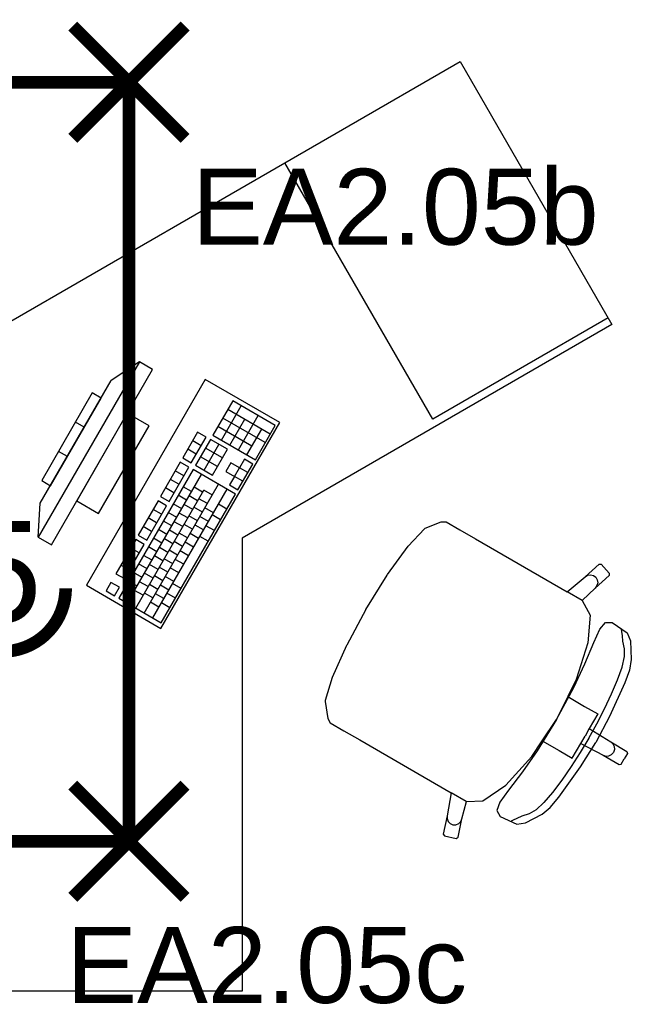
# Model space of a CAD drawing. Extents: x -12025 to 39812, y -30157 to 12.
# Tile 37 of 59: x 29159 to 30368, y -19572 to -17626. Entities that reach past the tile are written whole.
import ezdxf
from ezdxf.enums import TextEntityAlignment as Align

# ---------------------------------------------------------------- set-up
doc = ezdxf.new("R2010")
doc.units = 0
doc.header["$MEASUREMENT"] = 0
for name, color, linetype in [('OÚ Dukovany půdorys podklad 2NP', 7, 'Continuous'), ('OÚ Dukovany světla', 132, 'Continuous'), ('OÚ Dukovany zásuvky', 92, 'Continuous')]:
    doc.layers.add(name, color=color, linetype=linetype)
doc.styles.add('Arial', font='txt')

# ---------------------------------------------------------------- blocks, each defined once
blk = doc.blocks.new('Zásuvka (2)')
at = {"color": 0, "linetype": 'Continuous', "const_width": 25}
for points in [[(0, -125, -0.414214), (-125, 0)], [(125, 0, -0.414214), (0, -125)]]:
    blk.add_lwpolyline(points, format="xyb", dxfattribs=at)
blk.add_lwpolyline([(0, -250), (0, -125)], dxfattribs=at)
at = {"color": 0, "linetype": 'Continuous', "style": 'Arial'}
blk.add_text('5', height=200, dxfattribs=at).set_placement((0, -66.9), align=Align.CENTER)
blk = doc.blocks.new('P_zarovkove_svitidlo (12)')
at = {"color": 0, "linetype": 'Continuous', "const_width": 25}
for points in [[(111, -111), (-111, 111)], [(-111, -111), (111, 111)]]:
    blk.add_lwpolyline(points, dxfattribs=at)
at = {"color": 0, "linetype": 'Continuous', "style": 'Arial'}
blk.add_text('EA2.05c', height=150, dxfattribs=at).set_placement((-123.5, -319.6))
blk = doc.blocks.new('P_zarovkove_svitidlo (23)')
at = {"color": 0, "linetype": 'Continuous', "const_width": 25}
for points in [[(111, -111), (-111, 111)], [(-111, -111), (111, 111)]]:
    blk.add_lwpolyline(points, dxfattribs=at)
at = {"color": 0, "linetype": 'Continuous', "style": 'Arial'}
blk.add_text('EA2.05b', height=150, dxfattribs=at).set_placement((125, -321.1))

msp = doc.modelspace()

# ---------------------------------------------------------------- linework, layer by layer
at = {"layer": 'OÚ Dukovany půdorys podklad 2NP', "color": 1, "linetype": 'Continuous'}
for p, q in [((29976.1, -18415.8), (29683.6, -17909.1)), ((30322.5, -18215.8), (29976.1, -18415.8)), ((29395.9, -18302.6), (29195.9, -18649)), ((29395.9, -18302.6), (29339.9, -18339.5)), ((29421.9, -18317.6), (29395.9, -18302.6)), ((29221.9, -18664), (29421.9, -18317.6)), ((29199.9, -18582), (29339.9, -18339.5)), ((29302.6, -18364.2), (29202.6, -18537.4)), ((29319.9, -18374.2), (29302.6, -18364.2)), ((29219.9, -18547.4), (29319.9, -18374.2)), ((29580.2, -18379.8), (29541, -18447.7)), ((29664.1, -18428.3), (29580.2, -18379.8)), ((29371.9, -18404.2), (29271.9, -18577.4)), ((29415.2, -18429.2), (29371.9, -18404.2)), ((29557.8, -18457.4), (29597, -18389.5)), ((29654.3, -18445.3), (29570.4, -18396.8)), ((29286.6, -18431.9), (29269.3, -18421.9)), ((29644.6, -18462.2), (29560.6, -18413.8)), ((29574.6, -18467.1), (29604, -18416.2)), ((29591.4, -18476.8), (29630.5, -18408.9)), ((29315.2, -18602.4), (29415.2, -18429.2)), ((29510.9, -18441.6), (29481.5, -18492.5)), ((29527.7, -18451.3), (29510.9, -18441.6)), ((29618, -18469.5), (29550.8, -18430.7)), ((29608.2, -18486.5), (29637.5, -18435.6)), ((29625, -18496.2), (29664.1, -18428.3)), ((29498.3, -18502.2), (29527.7, -18451.3)), ((29517.9, -18468.3), (29501.1, -18458.6)), ((29536.1, -18456.2), (29506.7, -18507)), ((29523.5, -18516.7), (29552.9, -18465.8)), ((29569.7, -18475.5), (29536.1, -18456.2)), ((29541, -18447.7), (29625, -18496.2)), ((29253.3, -18489.6), (29236, -18479.6)), ((29508.1, -18485.2), (29491.3, -18475.5)), ((29559.9, -18492.5), (29526.3, -18473.1)), ((29540.3, -18526.4), (29569.7, -18475.5)), ((29476.6, -18501), (29437.5, -18568.8)), ((29493.4, -18510.7), (29476.6, -18501)), ((29481.5, -18492.5), (29498.3, -18502.2)), ((29550.1, -18509.5), (29516.5, -18490.1)), ((29576.7, -18502.2), (29566.9, -18519.2)), ((29593.5, -18511.9), (29576.7, -18502.2)), ((29590.7, -18555.5), (29620.1, -18504.6)), ((29603.3, -18494.9), (29593.5, -18511.9)), ((29620.1, -18504.6), (29603.3, -18494.9)), ((29501.8, -18515.5), (29354.9, -18769.9)), ((29454.3, -18578.5), (29493.4, -18510.7)), ((29483.6, -18527.6), (29466.8, -18517.9)), ((29585.8, -18564), (29501.8, -18515.5)), ((29506.7, -18507), (29540.3, -18526.4)), ((29566.9, -18519.2), (29583.7, -18528.9)), ((29583.7, -18528.9), (29593.5, -18511.9)), ((29610.3, -18521.6), (29593.5, -18511.9)), ((29202.6, -18537.4), (29219.9, -18547.4)), ((29371.7, -18779.6), (29518.6, -18525.2)), ((29473.8, -18544.6), (29457, -18534.9)), ((29583.7, -18528.9), (29573.9, -18545.8)), ((29600.5, -18538.6), (29583.7, -18528.9)), ((29388.5, -18789.3), (29523.2, -18556.1)), ((29405.3, -18799), (29552.2, -18544.6)), ((29422.1, -18808.7), (29569, -18554.3)), ((29464, -18561.5), (29447.3, -18551.8)), ((29499, -18559.1), (29482.2, -18549.4)), ((29520.7, -18560.3), (29503.9, -18550.6)), ((29540, -18565.8), (29523.2, -18556.1)), ((29573.9, -18545.8), (29590.7, -18555.5)), ((29195.9, -18649), (29199.9, -18582)), ((29271.9, -18577.4), (29315.2, -18602.4)), ((29432.6, -18577.3), (29393.4, -18645.1)), ((29449.4, -18587), (29432.6, -18577.3)), ((29437.5, -18568.8), (29454.3, -18578.5)), ((29438.9, -18818.4), (29585.8, -18564)), ((29489.2, -18576.1), (29472.4, -18566.4)), ((29510.9, -18577.3), (29494.1, -18567.6)), ((29530.2, -18582.8), (29513.4, -18573.1)), ((29410.2, -18654.8), (29449.4, -18587)), ((29439.6, -18603.9), (29422.8, -18594.2)), ((29469.7, -18610), (29452.9, -18600.3)), ((29479.5, -18593), (29462.7, -18583.3)), ((29491.4, -18611.2), (29474.6, -18601.5)), ((29501.1, -18594.3), (29484.3, -18584.6)), ((29520.4, -18599.7), (29503.6, -18590)), ((29542.1, -18600.9), (29525.3, -18591.2)), ((29568.7, -18593.7), (29551.9, -18584)), ((29429.8, -18620.9), (29413, -18611.2)), ((29459.9, -18627), (29443.1, -18617.3)), ((29481.6, -18628.2), (29464.8, -18618.5)), ((29510.6, -18616.7), (29493.8, -18607)), ((29532.3, -18617.9), (29515.5, -18608.2)), ((29556.4, -18614.9), (29539.6, -18605.2)), ((29960.9, -18631.2), (29992.7, -18618.6)), ((29992.7, -18618.6), (30002.4, -18618.9)), ((30002.4, -18618.9), (30029.3, -18634.4)), ((29420, -18637.9), (29403.2, -18628.2)), ((29450.1, -18643.9), (29433.3, -18634.2)), ((29471.8, -18645.1), (29455, -18635.4)), ((29491, -18650.6), (29474.2, -18640.9)), ((29500.8, -18633.6), (29484, -18623.9)), ((29522.5, -18634.9), (29505.7, -18625.2)), ((29544.2, -18636.1), (29527.4, -18626.4)), ((29926.9, -18667), (29959.1, -18632.6)), ((29959.1, -18632.6), (29960.9, -18631.2)), ((30029.3, -18634.4), (30060.5, -18652.5)), ((29195.9, -18649), (29221.9, -18664)), ((29388.5, -18653.6), (29349.3, -18721.4)), ((29405.3, -18663.3), (29388.5, -18653.6)), ((29393.4, -18645.1), (29410.2, -18654.8)), ((29440.3, -18660.9), (29423.5, -18651.2)), ((29462, -18662.1), (29445.2, -18652.4)), ((29481.2, -18667.6), (29464.4, -18657.9)), ((29502.9, -18668.8), (29486.1, -18659.1)), ((29512.7, -18651.8), (29495.9, -18642.1)), ((29531.9, -18657.3), (29515.2, -18647.6)), ((30060.5, -18652.5), (30241.6, -18757)), ((29366.1, -18731.1), (29405.3, -18663.3)), ((29395.5, -18680.3), (29378.7, -18670.6)), ((29430.5, -18677.8), (29413.7, -18668.1)), ((29452.2, -18679.1), (29435.4, -18669.4)), ((29471.4, -18684.5), (29454.6, -18674.8)), ((29493.1, -18685.7), (29476.3, -18676)), ((29886.3, -18723), (29926.9, -18667)), ((29385.7, -18697.2), (29368.9, -18687.5)), ((29420.7, -18694.8), (29403.9, -18685.1)), ((29442.4, -18696), (29425.6, -18686.3)), ((29461.6, -18701.5), (29444.8, -18691.8)), ((29483.3, -18702.7), (29466.5, -18693)), ((29375.9, -18714.2), (29359.1, -18704.5)), ((29410.9, -18711.8), (29394.1, -18702.1)), ((29432.6, -18713), (29415.8, -18703.3)), ((29451.8, -18718.4), (29435, -18708.7)), ((29473.5, -18719.7), (29456.7, -18710)), ((30276.9, -18727.3), (30304.5, -18702.3)), ((30304.5, -18702.3), (30308.7, -18702.5)), ((30308.7, -18702.5), (30324.7, -18720.4)), ((29339.5, -18738.4), (29329.8, -18755.4)), ((29356.3, -18748.1), (29339.5, -18738.4)), ((29349.3, -18721.4), (29366.1, -18731.1)), ((29391.3, -18745.7), (29374.5, -18736)), ((29401.1, -18728.7), (29384.3, -18719)), ((29413, -18746.9), (29396.2, -18737.2)), ((29422.8, -18729.9), (29406, -18720.2)), ((29442.1, -18735.4), (29425.3, -18725.7)), ((29463.7, -18736.6), (29446.9, -18726.9)), ((29843.6, -18792), (29885.7, -18723.9)), ((29885.7, -18723.9), (29886.3, -18723)), ((30241.6, -18757), (30276.9, -18727.3)), ((30276.9, -18727.3), (30281.9, -18724.3)), ((30281.9, -18724.3), (30287.7, -18723.4)), ((30287.7, -18723.4), (30293.4, -18724.8)), ((30293.4, -18724.8), (30298.1, -18728.3)), ((30324.4, -18724.6), (30296.9, -18749.6)), ((30298.1, -18728.3), (30301, -18733.4)), ((30301, -18733.4), (30301.8, -18739.2)), ((30324.7, -18720.4), (30324.4, -18724.6)), ((29329.8, -18755.4), (29346.5, -18765.1)), ((29346.5, -18765.1), (29356.3, -18748.1)), ((29381.5, -18762.6), (29364.7, -18752.9)), ((29403.2, -18763.9), (29386.4, -18754.2)), ((29432.3, -18752.4), (29415.5, -18742.7)), ((29454, -18753.6), (29437.2, -18743.9)), ((29478.1, -18750.6), (29461.3, -18740.9)), ((30271.3, -18774.2), (30241.6, -18757)), ((30296.9, -18749.6), (30271.4, -18774.4)), ((30300.4, -18744.9), (30296.9, -18749.6)), ((30301.8, -18739.2), (30300.4, -18744.9)), ((29354.9, -18769.9), (29438.9, -18818.4)), ((29422.5, -18769.3), (29405.7, -18759.6)), ((29444.2, -18770.5), (29427.4, -18760.8)), ((29467.1, -18769.6), (29450.3, -18759.9)), ((30271.3, -18774.2), (30271.4, -18774.4)), ((30271.4, -18774.4), (30286.8, -18803.3)), ((29434.4, -18787.5), (29417.6, -18777.8)), ((29456.1, -18788.7), (29439.3, -18779)), ((29843.6, -18792), (29805.7, -18862.5)), ((30286.8, -18803.3), (30282.6, -18858.2)), ((30293.9, -18857.3), (30306.1, -18831)), ((30306.1, -18831), (30317.3, -18817.6)), ((30317.3, -18817.6), (30330.7, -18817.6)), ((30330.7, -18817.6), (30360.3, -18838.5)), ((30349.6, -18835.8), (30349.2, -18831.3)), ((30350.9, -18843.8), (30349.6, -18835.8)), ((30351.8, -18854.7), (30350.9, -18843.8)), ((30354.6, -18869.9), (30351.8, -18854.7)), ((30360.3, -18838.5), (30366.4, -18854.2)), ((30366.4, -18854.2), (30368.3, -18891.1)), ((29805.2, -18863.5), (29777, -18926.6)), ((29805.7, -18862.5), (29805.2, -18863.5)), ((30282.6, -18858.2), (30259.2, -18930.6)), ((30276.3, -18899.5), (30293.9, -18857.3)), ((30354.7, -18885.2), (30354.6, -18869.9)), ((30349.9, -18905.9), (30354.7, -18885.2)), ((30368.3, -18891.1), (30364.6, -18912)), ((30254.8, -18945.9), (30276.3, -18899.5)), ((30341.2, -18930.9), (30349.9, -18905.9)), ((30364.6, -18912), (30355.8, -18936.8)), ((29777, -18926.6), (29763.3, -18971.7)), ((30259.2, -18930.6), (30242.5, -18964.2)), ((30329.4, -18958.7), (30341.2, -18930.9)), ((30220.7, -19009.7), (30254.8, -18945.9)), ((30355.8, -18936.8), (30325.3, -19003.7)), ((29763.3, -18971.7), (29763, -18974)), ((30242.5, -18964.2), (30220.1, -19009.4)), ((30242.5, -18964.2), (30276, -18983.5)), ((30315.4, -18988.1), (30329.4, -18958.7)), ((29763, -18974), (29768, -19007.8)), ((30276, -18983.5), (30301.9, -18998.5)), ((30300, -19017.7), (30315.4, -18988.1)), ((29768, -19007.8), (29773.1, -19016)), ((30220.7, -19009.7), (30182.5, -19071.1)), ((30192.2, -19051.3), (30220.1, -19009.4)), ((30301.9, -18998.5), (30285.2, -19027.5)), ((30325.3, -19003.7), (30298.4, -19054.6)), ((29773.1, -19016), (29800, -19031.6)), ((30285.2, -19027.5), (30276.8, -19042.1)), ((30284, -19046.3), (30300, -19017.7)), ((30285.2, -19027.5), (30327.5, -19053.9)), ((29800, -19031.6), (29831.3, -19049.6)), ((29831.3, -19049.6), (30012.3, -19154.1)), ((30284, -19046.3), (30267.3, -19074.4)), ((30268.3, -19056.7), (30276.8, -19042.1)), ((30171.4, -19082.6), (30192.2, -19051.3)), ((30192.2, -19051.3), (30225.7, -19070.7)), ((30251.6, -19085.7), (30268.3, -19056.7)), ((30267.8, -19103.3), (30298.4, -19054.6)), ((30268.3, -19056.7), (30312.4, -19080.1)), ((30327.5, -19053.9), (30331.9, -19057.8)), ((30327.5, -19053.9), (30359.5, -19072.4)), ((30331.9, -19057.8), (30334.5, -19063.1)), ((30334.8, -19068.9), (30332.9, -19074.5)), ((30334.5, -19063.1), (30334.8, -19068.9)), ((30120.5, -19139), (30171.4, -19082.6)), ((30182.5, -19071.1), (30153, -19112.9)), ((30225.7, -19070.7), (30251.6, -19085.7)), ((30267.3, -19074.4), (30249.3, -19102.5)), ((30312.4, -19080.1), (30317.9, -19081.9)), ((30312.4, -19080.1), (30344.4, -19098.5)), ((30317.9, -19081.9), (30323.8, -19081.5)), ((30323.8, -19081.5), (30329, -19078.9)), ((30329, -19078.9), (30332.9, -19074.5)), ((30348.5, -19097.4), (30354.5, -19087)), ((30360.5, -19076.5), (30354.5, -19087)), ((30359.5, -19072.4), (30360.5, -19076.5)), ((30225.1, -19163.2), (30267.8, -19103.3)), ((30249.3, -19102.5), (30230.9, -19129.4)), ((30344.4, -19098.5), (30348.5, -19097.4)), ((30153, -19112.9), (30125.3, -19149.2)), ((30075, -19170.2), (30120.5, -19139)), ((30230.9, -19129.4), (30212.7, -19153.5)), ((30012.3, -19154.1), (30004.2, -19199.6)), ((30042, -19171.3), (30012.3, -19154.1)), ((30125.3, -19149.2), (30108.6, -19173)), ((30212.7, -19153.5), (30195.5, -19173.5)), ((30208, -19183.2), (30225.1, -19163.2)), ((30033.5, -19205.7), (30042.2, -19171.3)), ((30042, -19171.3), (30042.2, -19171.3)), ((30042.2, -19171.3), (30075, -19170.2)), ((30108.6, -19173), (30102.7, -19189.4)), ((30195.5, -19173.5), (30179.9, -19188)), ((30191.8, -19196.8), (30208, -19183.2)), ((30004.2, -19199.6), (29996.4, -19235.9)), ((30004.2, -19199.6), (30004.1, -19205.4)), ((30004.1, -19205.4), (30006.3, -19210.9)), ((30102.7, -19189.4), (30109.3, -19201)), ((30109.3, -19201), (30142.2, -19216.2)), ((30142.2, -19205.4), (30134.6, -19208.3)), ((30152, -19200.7), (30142.2, -19205.4)), ((30166.6, -19195.6), (30152, -19200.7)), ((30158.9, -19213.7), (30191.8, -19196.8)), ((30179.9, -19188), (30166.6, -19195.6)), ((30006.3, -19210.9), (30010.3, -19215.1)), ((30010.3, -19215.1), (30015.7, -19217.4)), ((30015.7, -19217.4), (30021.6, -19217.4)), ((30021.6, -19217.4), (30027, -19215.2)), ((30025.7, -19242.1), (30033.5, -19205.7)), ((30027, -19215.2), (30031.2, -19211.1)), ((30031.2, -19211.1), (30033.5, -19205.7)), ((30134.6, -19208.3), (30130.5, -19210.2)), ((30142.2, -19216.2), (30158.9, -19213.7)), ((29996.4, -19235.9), (29998.7, -19239.5)), ((29998.7, -19239.5), (30022.1, -19244.4)), ((30022.1, -19244.4), (30025.7, -19242.1))]:
    msp.add_line(p, q, dxfattribs=at)
for points in [[(29099, -18246.6), (30030, -17709.1), (30330, -18228.7), (29599, -18650.8), (29599, -19546.6), (29099, -19546.6)], [(29291, -18744.3), (29438.2, -18829.3), (29673.2, -18422.3), (29526, -18337.3)]]:
    msp.add_lwpolyline(points, close=True, dxfattribs=at)
at = {"layer": 'OÚ Dukovany světla', "linetype": 'Continuous', "const_width": 25}
for points in [[(29375, -17750), (27500, -17750)], [(29375, -19250), (29375, -19250), (29375, -17750), (29375, -17750)], [(27500, -19250), (29375, -19250)]]:
    msp.add_lwpolyline(points, dxfattribs=at)

# ---------------------------------------------------------------- block references
at = {"layer": 'OÚ Dukovany světla', "linetype": 'Continuous'}
for name, p in [('P_zarovkove_svitidlo (23)', (29375, -17750)), ('P_zarovkove_svitidlo (12)', (29375, -19250))]:
    msp.add_blockref(name, p, dxfattribs=at)
at = {"layer": 'OÚ Dukovany zásuvky', "linetype": 'Continuous'}
msp.add_blockref('Zásuvka (2)', (29125, -18750), dxfattribs=at)

doc.saveas('drawing.dxf')
